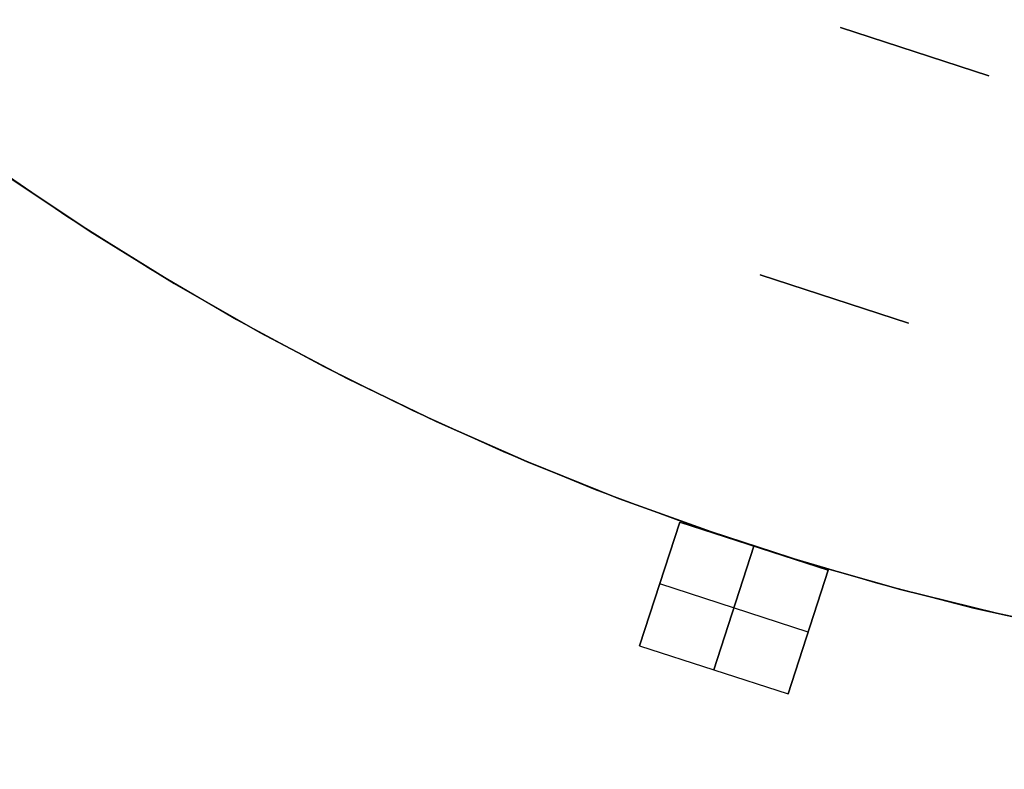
# Model space of a CAD drawing. Header units: millimetres. Extents: x 390 to 1070, y -130 to 550.
# Tile 10 of 57: x 606 to 681, y -16 to 41. Entities that reach past the tile are written whole.
import ezdxf

# ---------------------------------------------------------------- set-up
doc = ezdxf.new("R2010")
doc.units = ezdxf.units.MM

msp = doc.modelspace()

# ---------------------------------------------------------------- linework, layer by layer
at = {"extrusion": (2.27273e-05, -3.59965e-06, 1)}
for points in [[(520.774, 277.983), (518.55, 270.713), (516.578, 263.371), (514.862, 255.965), (513.402, 248.504), (512.201, 240.997), (511.26, 233.453), (510.58, 225.882), (510.162, 218.291), (510.007, 210.69), (510.115, 203.089), (510.485, 195.495), (511.117, 187.919), (512.01, 180.37), (513.164, 172.856), (514.577, 165.386), (516.247, 157.969), (518.172, 150.615), (520.351, 143.331), (522.779, 136.127), (525.455, 129.012), (528.376, 121.993), (531.537, 115.079), (534.935, 108.278), (538.566, 101.599), (542.425, 95.049), (546.509, 88.637), (550.812, 82.369), (555.328, 76.254), (560.053, 70.299), (564.982, 64.51), (570.107, 58.896), (575.423, 53.461), (580.924, 48.214), (586.603, 43.159), (592.453, 38.304), (598.467, 33.654), (604.638, 29.215), (610.959, 24.991), (617.423, 20.989), (624.02, 17.212), (630.744, 13.665), (637.587, 10.352), (644.54, 7.279), (651.595, 4.447), (658.744, 1.86), (665.978, -0.478), (673.288, -2.564), (680.667, -4.397), (688.103, -5.974), (695.591, -7.292), (703.119, -8.352), (710.679, -9.15), (718.262, -9.687), (725.859, -9.962), (733.462, -9.974), (741.06, -9.723), (748.645, -9.21), (756.207, -8.435), (763.739, -7.399), (771.23, -6.104), (778.672, -4.551), (786.056, -2.741), (793.373, -0.678), (800.614, 1.637), (807.771, 4.201), (814.835, 7.011), (821.797, 10.063), (828.65, 13.354), (835.386, 16.88), (841.995, 20.636), (848.471, 24.618), (854.805, 28.822), (860.991, 33.242), (867.019, 37.873), (872.885, 42.71), (878.579, 47.746), (884.097, 52.976), (889.43, 58.394), (894.573, 63.993), (899.519, 69.766), (904.263, 75.706), (908.799, 81.807), (913.121, 88.061), (917.225, 94.461), (921.105, 100.998), (924.757, 107.666), (928.176, 114.456), (931.359, 121.36), (934.301, 128.369), (937, 135.477), (939.451, 142.673), (941.652, 149.95), (943.601, 157.298), (945.294, 164.709), (946.73, 172.175), (947.908, 179.685), (948.825, 187.232), (949.481, 194.806), (949.875, 202.398), (950.006, 209.999)], [(520.766, 277.984), (518.542, 270.714), (516.57, 263.372), (514.854, 255.966), (513.394, 248.505), (512.193, 240.999), (511.252, 233.455), (510.572, 225.883), (510.154, 218.292), (509.999, 210.691), (510.107, 203.09), (510.477, 195.497), (511.109, 187.921), (512.003, 180.371), (513.156, 172.857), (514.569, 165.387), (516.239, 157.971), (518.164, 150.616), (520.343, 143.333), (522.771, 136.129), (525.447, 129.013), (528.368, 121.994), (531.529, 115.08), (534.927, 108.279), (538.558, 101.6), (542.417, 95.051), (546.501, 88.638), (550.804, 82.371), (555.32, 76.256), (560.046, 70.3), (564.974, 64.512), (570.099, 58.897), (575.415, 53.462), (580.916, 48.215), (586.595, 43.161), (592.445, 38.306), (598.459, 33.656), (604.63, 29.216), (610.952, 24.992), (617.415, 20.99), (624.012, 17.213), (630.737, 13.666), (637.579, 10.354), (644.532, 7.28), (651.588, 4.448), (658.736, 1.862), (665.97, -0.476), (673.281, -2.563), (680.659, -4.396), (688.096, -5.972), (695.583, -7.291), (703.111, -8.35), (710.671, -9.149), (718.254, -9.686), (725.852, -9.961), (733.454, -9.973), (741.052, -9.722), (748.637, -9.209), (756.2, -8.434), (763.731, -7.398), (771.222, -6.103), (778.664, -4.55), (786.048, -2.74), (793.365, -0.676), (800.606, 1.639), (807.763, 4.203), (814.827, 7.012), (821.789, 10.064), (828.642, 13.355), (835.378, 16.881), (841.987, 20.637), (848.463, 24.619), (854.797, 28.823), (860.983, 33.243), (867.011, 37.874), (872.877, 42.711), (878.571, 47.747), (884.089, 52.978), (889.422, 58.395), (894.565, 63.994), (899.511, 69.767), (904.255, 75.708), (908.791, 81.808), (913.113, 88.062), (917.217, 94.462), (921.097, 100.999), (924.749, 107.667), (928.168, 114.457), (931.351, 121.361), (934.294, 128.371), (936.992, 135.478), (939.443, 142.674), (941.644, 149.951), (943.593, 157.299), (945.286, 164.711), (946.722, 172.176), (947.9, 179.686), (948.817, 187.233), (949.473, 194.807), (949.867, 202.399), (949.998, 210)]]:
    msp.add_lwpolyline(points, dxfattribs=at)
at = {"extrusion": (-2.27273e-05, 3.59965e-06, 1)}
for points in [[(949.994, 210.001), (949.863, 202.4), (949.469, 194.808), (948.813, 187.234), (947.896, 179.687), (946.718, 172.177), (945.282, 164.711), (943.589, 157.3), (941.64, 149.951), (939.439, 142.675), (936.988, 135.479), (934.29, 128.371), (931.347, 121.362), (928.164, 114.458), (924.745, 107.668), (921.093, 101), (917.213, 94.463), (913.109, 88.063), (908.787, 81.809), (904.251, 75.708), (899.507, 69.768), (894.561, 63.995), (889.418, 58.396), (884.085, 52.978), (878.567, 47.748), (872.873, 42.712), (867.007, 37.875), (860.979, 33.244), (854.793, 28.824), (848.459, 24.62), (841.983, 20.638), (835.374, 16.881), (828.638, 13.356), (821.785, 10.065), (814.823, 7.013), (807.759, 4.203), (800.602, 1.639), (793.361, -0.676), (786.044, -2.739), (778.66, -4.549), (771.218, -6.102), (763.727, -7.398), (756.196, -8.433), (748.633, -9.208), (741.048, -9.721), (733.45, -9.972), (725.848, -9.96), (718.25, -9.685), (710.667, -9.148), (703.107, -8.35), (695.579, -7.291), (688.092, -5.972), (680.655, -4.395), (673.277, -2.562), (665.966, -0.476), (658.732, 1.862), (651.584, 4.449), (644.528, 7.28), (637.575, 10.354), (630.733, 13.667), (624.008, 17.213), (617.411, 20.99), (610.948, 24.993), (604.626, 29.217), (598.455, 33.656), (592.441, 38.306), (586.591, 43.161), (580.912, 48.216), (575.411, 53.463), (570.095, 58.897), (564.97, 64.512), (560.042, 70.301), (555.316, 76.256), (550.8, 82.371), (546.497, 88.639), (542.413, 95.051), (538.554, 101.601), (534.923, 108.28), (531.525, 115.081), (528.364, 121.995), (525.443, 129.014), (522.767, 136.129), (520.339, 143.333), (518.16, 150.617), (516.235, 157.971), (514.565, 165.388), (513.152, 172.858), (511.999, 180.372), (511.105, 187.921), (510.473, 195.497), (510.103, 203.091), (509.995, 210.692), (510.15, 218.293), (510.568, 225.884), (511.248, 233.455), (512.189, 240.999), (513.39, 248.506), (514.85, 255.967), (516.566, 263.373), (518.538, 270.715), (520.762, 277.985)], [(950.002, 210), (949.871, 202.399), (949.477, 194.806), (948.821, 187.233), (947.904, 179.686), (946.726, 172.175), (945.29, 164.71), (943.597, 157.299), (941.648, 149.95), (939.447, 142.674), (936.996, 135.477), (934.297, 128.37), (931.355, 121.36), (928.172, 114.456), (924.753, 107.666), (921.101, 100.999), (917.221, 94.461), (913.117, 88.062), (908.795, 81.808), (904.259, 75.707), (899.515, 69.766), (894.569, 63.993), (889.426, 58.395), (884.093, 52.977), (878.575, 47.747), (872.881, 42.71), (867.015, 37.874), (860.987, 33.243), (854.801, 28.822), (848.467, 24.619), (841.991, 20.636), (835.382, 16.88), (828.646, 13.355), (821.793, 10.064), (814.831, 7.012), (807.767, 4.202), (800.61, 1.638), (793.369, -0.677), (786.052, -2.741), (778.668, -4.55), (771.226, -6.104), (763.735, -7.399), (756.203, -8.435), (748.641, -9.209), (741.056, -9.722), (733.458, -9.973), (725.855, -9.961), (718.258, -9.687), (710.675, -9.15), (703.115, -8.351), (695.587, -7.292), (688.099, -5.973), (680.663, -4.396), (673.284, -2.564), (665.974, -0.477), (658.74, 1.861), (651.591, 4.447), (644.536, 7.279), (637.583, 10.353), (630.74, 13.665), (624.016, 17.212), (617.419, 20.989), (610.955, 24.992), (604.634, 29.215), (598.463, 33.655), (592.449, 38.305), (586.599, 43.16), (580.92, 48.214), (575.419, 53.462), (570.103, 58.896), (564.978, 64.511), (560.049, 70.3), (555.324, 76.255), (550.808, 82.37), (546.505, 88.638), (542.421, 95.05), (538.562, 101.6), (534.931, 108.279), (531.533, 115.079), (528.372, 121.993), (525.451, 129.012), (522.775, 136.128), (520.347, 143.332), (518.168, 150.615), (516.243, 157.97), (514.573, 165.386), (513.16, 172.856), (512.006, 180.371), (511.113, 187.92), (510.481, 195.496), (510.111, 203.089), (510.003, 210.691), (510.158, 218.292), (510.576, 225.882), (511.256, 233.454), (512.197, 240.998), (513.398, 248.505), (514.858, 255.966), (516.574, 263.371), (518.546, 270.714), (520.77, 277.983)]]:
    msp.add_lwpolyline(points, dxfattribs=at)
at = {"extrusion": (0.809017, -0.587785, 2.71523e-15)}
msp.add_lwpolyline([(398.977, -328.005), (397.611, -327.982), (396.247, -327.912), (394.886, -327.795), (393.53, -327.632), (392.18, -327.423), (390.839, -327.168), (389.506, -326.868), (388.185, -326.522), (386.876, -326.131), (385.582, -325.695), (384.303, -325.216), (383.041, -324.693), (381.797, -324.128), (380.574, -323.52), (379.372, -322.871), (378.193, -322.182), (377.039, -321.452), (375.91, -320.684), (374.807, -319.877), (373.733, -319.033), (372.689, -318.154), (371.675, -317.238), (370.693, -316.289), (369.743, -315.307), (368.828, -314.293), (367.948, -313.249), (367.105, -312.174), (366.298, -311.072), (365.53, -309.943), (364.8, -308.788), (364.11, -307.609), (363.461, -306.408), (362.854, -305.184), (362.288, -303.941), (361.766, -302.679), (361.286, -301.4), (360.851, -300.106), (360.46, -298.797), (360.114, -297.476), (359.813, -296.143), (359.558, -294.801), (359.349, -293.452), (359.187, -292.096), (359.07, -290.735), (359, -289.371), (358.977, -288.005)], dxfattribs=at)
at = {"extrusion": (0.809017, -0.587785, 5.99389e-15)}
msp.add_lwpolyline([(358.977, 111.995), (359, 113.361), (359.07, 114.725), (359.187, 116.086), (359.349, 117.442), (359.558, 118.791), (359.813, 120.133), (360.114, 121.466), (360.46, 122.787), (360.851, 124.096), (361.286, 125.39), (361.766, 126.669), (362.288, 127.931), (362.854, 129.174), (363.461, 130.398), (364.11, 131.599), (364.8, 132.778), (365.53, 133.933), (366.298, 135.062), (367.105, 136.164), (367.948, 137.239), (368.828, 138.283), (369.743, 139.297), (370.693, 140.279), (371.675, 141.228), (372.689, 142.144), (373.733, 143.023), (374.807, 143.867), (375.91, 144.674), (377.039, 145.442), (378.193, 146.172), (379.372, 146.861), (380.574, 147.51), (381.797, 148.118), (383.041, 148.683), (384.303, 149.206), (385.582, 149.685), (386.876, 150.121), (388.185, 150.512), (389.506, 150.858), (390.839, 151.158), (392.18, 151.413), (393.53, 151.622), (394.886, 151.785), (396.247, 151.902), (397.611, 151.972), (398.977, 151.995)], dxfattribs=at)
at = {"extrusion": (0.809017, -0.587785, 3.92059e-15)}
msp.add_lwpolyline([(398.977, 251.995), (398.965, 252.678), (398.93, 253.36), (398.872, 254.04), (398.791, 254.718), (398.686, 255.393), (398.558, 256.064), (398.408, 256.73), (398.235, 257.391), (398.04, 258.045), (397.822, 258.693), (397.582, 259.332), (397.321, 259.963), (397.038, 260.585), (396.735, 261.196), (396.41, 261.797), (396.065, 262.387), (395.7, 262.964), (395.316, 263.529), (394.913, 264.08), (394.491, 264.617), (394.051, 265.139), (393.594, 265.646), (393.119, 266.137), (392.628, 266.612), (392.121, 267.069), (391.599, 267.509), (391.062, 267.931), (390.51, 268.334), (389.946, 268.719), (389.368, 269.083), (388.779, 269.428), (388.178, 269.753), (387.566, 270.056), (386.945, 270.339), (386.314, 270.601), (385.674, 270.84), (385.027, 271.058), (384.373, 271.253), (383.712, 271.426), (383.046, 271.577), (382.375, 271.704), (381.7, 271.809), (381.022, 271.89), (380.342, 271.948), (379.66, 271.983), (378.977, 271.995)], dxfattribs=at)
at = {"extrusion": (0.809017, -0.587785, -4.39372e-15)}
msp.add_lwpolyline([(378.977, -448.005), (379.66, -447.993), (380.342, -447.958), (381.022, -447.9), (381.7, -447.819), (382.375, -447.714), (383.046, -447.587), (383.712, -447.436), (384.373, -447.263), (385.027, -447.068), (385.674, -446.85), (386.314, -446.611), (386.945, -446.349), (387.566, -446.066), (388.178, -445.763), (388.779, -445.438), (389.368, -445.093), (389.946, -444.729), (390.51, -444.344), (391.062, -443.941), (391.599, -443.519), (392.121, -443.079), (392.628, -442.622), (393.119, -442.147), (393.594, -441.656), (394.051, -441.149), (394.491, -440.627), (394.913, -440.09), (395.316, -439.539), (395.7, -438.974), (396.065, -438.397), (396.41, -437.807), (396.735, -437.206), (397.038, -436.595), (397.321, -435.973), (397.582, -435.342), (397.822, -434.703), (398.04, -434.055), (398.235, -433.401), (398.408, -432.74), (398.558, -432.074), (398.686, -431.403), (398.791, -430.728), (398.872, -430.05), (398.93, -429.37), (398.965, -428.688), (398.977, -428.005)], dxfattribs=at)
at = {"extrusion": (0.809017, -0.587785, -3.33769e-15)}
msp.add_lwpolyline([(398.977, -328.005), (397.611, -327.982), (396.247, -327.912), (394.886, -327.795), (393.53, -327.632), (392.18, -327.423), (390.839, -327.168), (389.506, -326.868), (388.185, -326.522), (386.876, -326.131), (385.582, -325.695), (384.303, -325.216), (383.041, -324.693), (381.797, -324.128), (380.574, -323.52), (379.372, -322.871), (378.193, -322.182), (377.039, -321.452), (375.91, -320.684), (374.807, -319.877), (373.733, -319.033), (372.689, -318.154), (371.675, -317.238), (370.693, -316.289), (369.743, -315.307), (368.828, -314.293), (367.948, -313.249), (367.105, -312.174), (366.298, -311.072), (365.53, -309.943), (364.8, -308.788), (364.11, -307.609), (363.461, -306.408), (362.854, -305.184), (362.288, -303.941), (361.766, -302.679), (361.286, -301.4), (360.851, -300.106), (360.46, -298.797), (360.114, -297.476), (359.813, -296.143), (359.558, -294.801), (359.349, -293.452), (359.187, -292.096), (359.07, -290.735), (359, -289.371), (358.977, -288.005)], dxfattribs=at)
at = {"extrusion": (0.809017, -0.587785, 1.56205e-15)}
msp.add_lwpolyline([(358.977, 111.995), (359, 113.361), (359.07, 114.725), (359.187, 116.086), (359.349, 117.442), (359.558, 118.791), (359.813, 120.133), (360.114, 121.466), (360.46, 122.787), (360.851, 124.096), (361.286, 125.39), (361.766, 126.669), (362.288, 127.931), (362.854, 129.174), (363.461, 130.398), (364.11, 131.599), (364.8, 132.778), (365.53, 133.933), (366.298, 135.062), (367.105, 136.164), (367.948, 137.239), (368.828, 138.283), (369.743, 139.297), (370.693, 140.279), (371.675, 141.228), (372.689, 142.144), (373.733, 143.023), (374.807, 143.867), (375.91, 144.674), (377.039, 145.442), (378.193, 146.172), (379.372, 146.861), (380.574, 147.51), (381.797, 148.118), (383.041, 148.683), (384.303, 149.206), (385.582, 149.685), (386.876, 150.121), (388.185, 150.512), (389.506, 150.858), (390.839, 151.158), (392.18, 151.413), (393.53, 151.622), (394.886, 151.785), (396.247, 151.902), (397.611, 151.972), (398.977, 151.995)], dxfattribs=at)
at = {"extrusion": (0.809017, -0.587785, 2.21676e-15)}
msp.add_lwpolyline([(378.977, 271.995), (379.66, 271.983), (380.342, 271.948), (381.022, 271.89), (381.7, 271.809), (382.375, 271.704), (383.046, 271.577), (383.712, 271.426), (384.373, 271.253), (385.027, 271.058), (385.674, 270.84), (386.314, 270.601), (386.945, 270.339), (387.566, 270.056), (388.178, 269.753), (388.779, 269.428), (389.368, 269.083), (389.946, 268.719), (390.51, 268.334), (391.062, 267.931), (391.599, 267.509), (392.121, 267.069), (392.628, 266.612), (393.119, 266.137), (393.594, 265.646), (394.051, 265.139), (394.491, 264.617), (394.913, 264.08), (395.316, 263.529), (395.7, 262.964), (396.065, 262.387), (396.41, 261.797), (396.735, 261.196), (397.038, 260.585), (397.321, 259.963), (397.582, 259.332), (397.822, 258.693), (398.04, 258.045), (398.235, 257.391), (398.408, 256.73), (398.558, 256.064), (398.686, 255.393), (398.791, 254.718), (398.872, 254.04), (398.93, 253.36), (398.965, 252.678), (398.977, 251.995)], dxfattribs=at)
at = {"extrusion": (0.809017, -0.587785, 9.86039e-16)}
msp.add_lwpolyline([(398.977, -428.005), (398.965, -428.688), (398.93, -429.37), (398.872, -430.05), (398.791, -430.728), (398.686, -431.403), (398.558, -432.074), (398.408, -432.74), (398.235, -433.401), (398.04, -434.055), (397.822, -434.703), (397.582, -435.342), (397.321, -435.973), (397.038, -436.595), (396.735, -437.206), (396.41, -437.807), (396.065, -438.397), (395.7, -438.974), (395.316, -439.539), (394.913, -440.09), (394.491, -440.627), (394.051, -441.149), (393.594, -441.656), (393.119, -442.147), (392.628, -442.622), (392.121, -443.079), (391.599, -443.519), (391.062, -443.941), (390.51, -444.344), (389.946, -444.729), (389.368, -445.093), (388.779, -445.438), (388.178, -445.763), (387.566, -446.066), (386.945, -446.349), (386.314, -446.611), (385.674, -446.85), (385.027, -447.068), (384.373, -447.263), (383.712, -447.436), (383.046, -447.587), (382.375, -447.714), (381.7, -447.819), (381.022, -447.9), (380.342, -447.958), (379.66, -447.993), (378.977, -448.005)], dxfattribs=at)
at = {"extrusion": (0.809017, -0.587785, -2.55054e-16)}
msp.add_lwpolyline([(358.977, -288.005), (359, -289.371), (359.07, -290.735), (359.187, -292.096), (359.349, -293.452), (359.558, -294.801), (359.813, -296.143), (360.114, -297.476), (360.46, -298.797), (360.851, -300.106), (361.286, -301.4), (361.766, -302.679), (362.288, -303.941), (362.854, -305.184), (363.461, -306.408), (364.11, -307.609), (364.8, -308.788), (365.53, -309.943), (366.298, -311.072), (367.105, -312.174), (367.948, -313.249), (368.828, -314.293), (369.743, -315.307), (370.693, -316.289), (371.675, -317.238), (372.689, -318.154), (373.733, -319.033), (374.807, -319.877), (375.91, -320.684), (377.039, -321.452), (378.193, -322.182), (379.372, -322.871), (380.574, -323.52), (381.797, -324.128), (383.041, -324.693), (384.303, -325.216), (385.582, -325.695), (386.876, -326.131), (388.185, -326.522), (389.506, -326.868), (390.839, -327.168), (392.18, -327.423), (393.53, -327.632), (394.886, -327.795), (396.247, -327.912), (397.611, -327.982), (398.977, -328.005)], dxfattribs=at)
at = {"extrusion": (0.809017, -0.587785, 3.41372e-15)}
msp.add_lwpolyline([(398.977, 151.995), (397.611, 151.972), (396.247, 151.902), (394.886, 151.785), (393.53, 151.622), (392.18, 151.413), (390.839, 151.158), (389.506, 150.858), (388.185, 150.512), (386.876, 150.121), (385.582, 149.685), (384.303, 149.206), (383.041, 148.683), (381.797, 148.118), (380.574, 147.51), (379.372, 146.861), (378.193, 146.172), (377.039, 145.442), (375.91, 144.674), (374.807, 143.867), (373.733, 143.023), (372.689, 142.144), (371.675, 141.228), (370.693, 140.279), (369.743, 139.297), (368.828, 138.283), (367.948, 137.239), (367.105, 136.164), (366.298, 135.062), (365.53, 133.933), (364.8, 132.778), (364.11, 131.599), (363.461, 130.398), (362.854, 129.174), (362.288, 127.931), (361.766, 126.669), (361.286, 125.39), (360.851, 124.096), (360.46, 122.787), (360.114, 121.466), (359.813, 120.133), (359.558, 118.791), (359.349, 117.442), (359.187, 116.086), (359.07, 114.725), (359, 113.361), (358.977, 111.995)], dxfattribs=at)
at = {"extrusion": (0.809017, -0.587785, 7.49225e-15)}
msp.add_lwpolyline([(378.977, 271.995), (379.66, 271.983), (380.342, 271.948), (381.022, 271.89), (381.7, 271.809), (382.375, 271.704), (383.046, 271.577), (383.712, 271.426), (384.373, 271.253), (385.027, 271.058), (385.674, 270.84), (386.314, 270.601), (386.945, 270.339), (387.566, 270.056), (388.178, 269.753), (388.779, 269.428), (389.368, 269.083), (389.946, 268.719), (390.51, 268.334), (391.062, 267.931), (391.599, 267.509), (392.121, 267.069), (392.628, 266.612), (393.119, 266.137), (393.594, 265.646), (394.051, 265.139), (394.491, 264.617), (394.913, 264.08), (395.316, 263.529), (395.7, 262.964), (396.065, 262.387), (396.41, 261.797), (396.735, 261.196), (397.038, 260.585), (397.321, 259.963), (397.582, 259.332), (397.822, 258.693), (398.04, 258.045), (398.235, 257.391), (398.408, 256.73), (398.558, 256.064), (398.686, 255.393), (398.791, 254.718), (398.872, 254.04), (398.93, 253.36), (398.965, 252.678), (398.977, 251.995)], dxfattribs=at)
at = {"extrusion": (0.809017, -0.587785, -2.53934e-14)}
msp.add_lwpolyline([(398.977, -428.005), (398.965, -428.688), (398.93, -429.37), (398.872, -430.05), (398.791, -430.728), (398.686, -431.403), (398.558, -432.074), (398.408, -432.74), (398.235, -433.401), (398.04, -434.055), (397.822, -434.703), (397.582, -435.342), (397.321, -435.973), (397.038, -436.595), (396.735, -437.206), (396.41, -437.807), (396.065, -438.397), (395.7, -438.974), (395.316, -439.539), (394.913, -440.09), (394.491, -440.627), (394.051, -441.149), (393.594, -441.656), (393.119, -442.147), (392.628, -442.622), (392.121, -443.079), (391.599, -443.519), (391.062, -443.941), (390.51, -444.344), (389.946, -444.729), (389.368, -445.093), (388.779, -445.438), (388.178, -445.763), (387.566, -446.066), (386.945, -446.349), (386.314, -446.611), (385.674, -446.85), (385.027, -447.068), (384.373, -447.263), (383.712, -447.436), (383.046, -447.587), (382.375, -447.714), (381.7, -447.819), (381.022, -447.9), (380.342, -447.958), (379.66, -447.993), (378.977, -448.005)], dxfattribs=at)
at = {"extrusion": (0.951057, -0.309017, 3.20787e-16)}
msp.add_lwpolyline([(245.304, -348.005), (245.293, -347.322), (245.258, -346.64), (245.199, -345.96), (245.118, -345.282), (245.013, -344.607), (244.886, -343.936), (244.736, -343.27), (244.563, -342.609), (244.367, -341.955), (244.149, -341.307), (243.91, -340.668), (243.649, -340.037), (243.366, -339.415), (243.062, -338.804), (242.737, -338.203), (242.393, -337.613), (242.028, -337.036), (241.644, -336.471), (241.24, -335.92), (240.819, -335.383), (240.379, -334.861), (239.921, -334.354), (239.446, -333.863), (238.955, -333.388), (238.448, -332.931), (237.926, -332.491), (237.389, -332.069), (236.838, -331.666), (236.273, -331.281), (235.696, -330.917), (235.106, -330.572), (234.506, -330.247), (233.894, -329.944), (233.272, -329.661), (232.641, -329.399), (232.002, -329.16), (231.355, -328.942), (230.7, -328.747), (230.04, -328.574), (229.373, -328.423), (228.702, -328.296), (228.028, -328.191), (227.35, -328.11), (226.669, -328.052), (225.987, -328.017), (225.304, -328.005)], dxfattribs=at)
at = {"extrusion": (0.951057, -0.309017, -1.29014e-14)}
msp.add_lwpolyline([(225.304, 151.995), (225.987, 152.007), (226.669, 152.042), (227.35, 152.1), (228.028, 152.181), (228.702, 152.286), (229.373, 152.413), (230.04, 152.564), (230.7, 152.737), (231.355, 152.932), (232.002, 153.15), (232.641, 153.389), (233.272, 153.651), (233.894, 153.934), (234.506, 154.237), (235.106, 154.562), (235.696, 154.907), (236.273, 155.271), (236.838, 155.656), (237.389, 156.059), (237.926, 156.481), (238.448, 156.921), (238.955, 157.378), (239.446, 157.853), (239.921, 158.344), (240.379, 158.851), (240.819, 159.373), (241.24, 159.91), (241.644, 160.461), (242.028, 161.026), (242.393, 161.603), (242.737, 162.193), (243.062, 162.794), (243.366, 163.405), (243.649, 164.027), (243.91, 164.658), (244.149, 165.297), (244.367, 165.945), (244.563, 166.599), (244.736, 167.26), (244.886, 167.926), (245.013, 168.597), (245.118, 169.272), (245.199, 169.95), (245.258, 170.63), (245.293, 171.312), (245.304, 171.995)], dxfattribs=at)
at = {"extrusion": (0.951057, -0.309017, 2.26709e-14)}
msp.add_lwpolyline([(245.304, 221.995), (245.293, 222.678), (245.258, 223.36), (245.199, 224.04), (245.118, 224.718), (245.013, 225.393), (244.886, 226.064), (244.736, 226.73), (244.563, 227.391), (244.367, 228.045), (244.149, 228.693), (243.91, 229.332), (243.649, 229.963), (243.366, 230.585), (243.062, 231.196), (242.737, 231.797), (242.393, 232.387), (242.028, 232.964), (241.644, 233.529), (241.24, 234.08), (240.819, 234.617), (240.379, 235.139), (239.921, 235.646), (239.446, 236.137), (238.955, 236.612), (238.448, 237.069), (237.926, 237.509), (237.389, 237.931), (236.838, 238.334), (236.273, 238.719), (235.696, 239.083), (235.106, 239.428), (234.506, 239.753), (233.894, 240.056), (233.272, 240.339), (232.641, 240.601), (232.002, 240.84), (231.355, 241.058), (230.7, 241.253), (230.04, 241.426), (229.373, 241.577), (228.702, 241.704), (228.028, 241.809), (227.35, 241.89), (226.669, 241.948), (225.987, 241.983), (225.304, 241.995)], dxfattribs=at)
at = {"extrusion": (0.951057, -0.309017, 3.41092e-15)}
msp.add_lwpolyline([(225.304, -418.005), (225.987, -417.993), (226.669, -417.958), (227.35, -417.9), (228.028, -417.819), (228.702, -417.714), (229.373, -417.587), (230.04, -417.436), (230.7, -417.263), (231.355, -417.068), (232.002, -416.85), (232.641, -416.611), (233.272, -416.349), (233.894, -416.066), (234.506, -415.763), (235.106, -415.438), (235.696, -415.093), (236.273, -414.729), (236.838, -414.344), (237.389, -413.941), (237.926, -413.519), (238.448, -413.079), (238.955, -412.622), (239.446, -412.147), (239.921, -411.656), (240.379, -411.149), (240.819, -410.627), (241.24, -410.09), (241.644, -409.539), (242.028, -408.974), (242.393, -408.397), (242.737, -407.807), (243.062, -407.206), (243.366, -406.595), (243.649, -405.973), (243.91, -405.342), (244.149, -404.703), (244.367, -404.055), (244.563, -403.401), (244.736, -402.74), (244.886, -402.074), (245.013, -401.403), (245.118, -400.728), (245.199, -400.05), (245.258, -399.37), (245.293, -398.688), (245.304, -398.005)], dxfattribs=at)
for points in [[(680.083, 36.956), (668.671, 40.664)], [(668.671, 40.664), (680.083, 36.956)], [(668.671, 40.664), (680.083, 36.956)], [(668.671, 40.664), (680.083, 36.956)], [(672.95, 39.273), (668.671, 40.664)], [(680.083, 36.956), (668.671, 40.664)], [(680.083, 36.956), (668.671, 40.664)], [(602.859, 30.458), (609.167, 26.154), (615.621, 22.071), (622.212, 18.214), (628.933, 14.589), (635.776, 11.199), (642.733, 8.049), (649.794, 5.141), (656.953, 2.481), (664.199, 0.071), (671.524, -2.086), (678.921, -3.988), (686.378, -5.632), (693.888, -7.016), (701.442, -8.139), (709.03, -8.998), (716.643, -9.594), (724.273, -9.925)], [(602.859, 30.458), (609.167, 26.154), (615.621, 22.071), (622.212, 18.214), (628.933, 14.589), (635.776, 11.199), (642.733, 8.049), (649.794, 5.141), (656.953, 2.481), (664.199, 0.071), (671.524, -2.086), (678.921, -3.988), (686.378, -5.632), (693.888, -7.016), (701.442, -8.139), (709.03, -8.998), (716.643, -9.594), (724.273, -9.925)], [(662.49, 21.643), (673.903, 17.935)], [(662.49, 21.643), (673.903, 17.935)], [(662.49, 21.643), (673.903, 17.935)], [(662.49, 21.643), (673.903, 17.935)], [(662.49, 21.643), (673.903, 17.935)], [(662.49, 21.643), (673.903, 17.935)], [(673.903, 17.935), (662.49, 21.643)], [(673.903, 17.935), (662.49, 21.643)], [(673.903, 17.935), (662.49, 21.643)], [(656.31, 2.622), (653.22, -6.889)], [(653.22, -6.889), (656.31, 2.622)], [(656.31, 2.622), (667.723, -1.087)], [(656.31, 2.622), (667.723, -1.087)], [(658.926, -8.743), (662.016, 0.768)], [(662.016, 0.768), (658.926, -8.743)], [(664.632, -10.597), (667.723, -1.087)], [(667.723, -1.087), (664.632, -10.597)], [(666.178, -5.842), (654.765, -2.134)], [(666.178, -5.842), (654.765, -2.134)], [(653.22, -6.889), (664.632, -10.597)], [(653.22, -6.889), (664.632, -10.597)]]:
    msp.add_lwpolyline(points)
at = {"extrusion": (1, 0, 0)}
for points in [[(40.664, 171.995), (40.664, 221.995)], [(40.664, -398.005), (40.664, -348.005)], [(38.81, 221.995), (38.81, 171.995)], [(38.81, -348.005), (38.81, -398.005)], [(36.956, -348.005), (36.956, -398.005)], [(36.956, 221.995), (36.956, 171.995)], [(21.643, 241.995), (21.643, 251.995)], [(21.643, -428.005), (21.643, -418.005)], [(19.789, 251.995), (19.789, 241.995)], [(19.789, -418.005), (19.789, -428.005)], [(17.935, 251.995), (17.935, 241.995)], [(17.935, -418.005), (17.935, -428.005)]]:
    msp.add_lwpolyline(points, dxfattribs=at)
at = {"extrusion": (0.951057, -0.309017, -2.20633e-15)}
msp.add_lwpolyline([(225.304, -328.005), (225.987, -328.017), (226.669, -328.052), (227.35, -328.11), (228.028, -328.191), (228.702, -328.296), (229.373, -328.423), (230.04, -328.574), (230.7, -328.747), (231.355, -328.942), (232.002, -329.16), (232.641, -329.399), (233.272, -329.661), (233.894, -329.944), (234.506, -330.247), (235.106, -330.572), (235.696, -330.917), (236.273, -331.281), (236.838, -331.666), (237.389, -332.069), (237.926, -332.491), (238.448, -332.931), (238.955, -333.388), (239.446, -333.863), (239.921, -334.354), (240.379, -334.861), (240.819, -335.383), (241.24, -335.92), (241.644, -336.471), (242.028, -337.036), (242.393, -337.613), (242.737, -338.203), (243.062, -338.804), (243.366, -339.415), (243.649, -340.037), (243.91, -340.668), (244.149, -341.307), (244.367, -341.955), (244.563, -342.609), (244.736, -343.27), (244.886, -343.936), (245.013, -344.607), (245.118, -345.282), (245.199, -345.96), (245.258, -346.64), (245.293, -347.322), (245.304, -348.005)], dxfattribs=at)
at = {"extrusion": (0.951057, -0.309017, 9.11403e-16)}
msp.add_lwpolyline([(245.304, 171.995), (245.293, 171.312), (245.258, 170.63), (245.199, 169.95), (245.118, 169.272), (245.013, 168.597), (244.886, 167.926), (244.736, 167.26), (244.563, 166.599), (244.367, 165.945), (244.149, 165.297), (243.91, 164.658), (243.649, 164.027), (243.366, 163.405), (243.062, 162.794), (242.737, 162.193), (242.393, 161.603), (242.028, 161.026), (241.644, 160.461), (241.24, 159.91), (240.819, 159.373), (240.379, 158.851), (239.921, 158.344), (239.446, 157.853), (238.955, 157.378), (238.448, 156.921), (237.926, 156.481), (237.389, 156.059), (236.838, 155.656), (236.273, 155.271), (235.696, 154.907), (235.106, 154.562), (234.506, 154.237), (233.894, 153.934), (233.272, 153.651), (232.641, 153.389), (232.002, 153.15), (231.355, 152.932), (230.7, 152.737), (230.04, 152.564), (229.373, 152.413), (228.702, 152.286), (228.028, 152.181), (227.35, 152.1), (226.669, 152.042), (225.987, 152.007), (225.304, 151.995)], dxfattribs=at)
at = {"extrusion": (0.951057, -0.309017, 4.18549e-16)}
msp.add_lwpolyline([(225.304, 241.995), (225.987, 241.983), (226.669, 241.948), (227.35, 241.89), (228.028, 241.809), (228.702, 241.704), (229.373, 241.577), (230.04, 241.426), (230.7, 241.253), (231.355, 241.058), (232.002, 240.84), (232.641, 240.601), (233.272, 240.339), (233.894, 240.056), (234.506, 239.753), (235.106, 239.428), (235.696, 239.083), (236.273, 238.719), (236.838, 238.334), (237.389, 237.931), (237.926, 237.509), (238.448, 237.069), (238.955, 236.612), (239.446, 236.137), (239.921, 235.646), (240.379, 235.139), (240.819, 234.617), (241.24, 234.08), (241.644, 233.529), (242.028, 232.964), (242.393, 232.387), (242.737, 231.797), (243.062, 231.196), (243.366, 230.585), (243.649, 229.963), (243.91, 229.332), (244.149, 228.693), (244.367, 228.045), (244.563, 227.391), (244.736, 226.73), (244.886, 226.064), (245.013, 225.393), (245.118, 224.718), (245.199, 224.04), (245.258, 223.36), (245.293, 222.678), (245.304, 221.995)], dxfattribs=at)
at = {"extrusion": (0.951057, -0.309017, -1.27537e-15)}
msp.add_lwpolyline([(245.304, -398.005), (245.293, -398.688), (245.258, -399.37), (245.199, -400.05), (245.118, -400.728), (245.013, -401.403), (244.886, -402.074), (244.736, -402.74), (244.563, -403.401), (244.367, -404.055), (244.149, -404.703), (243.91, -405.342), (243.649, -405.973), (243.366, -406.595), (243.062, -407.206), (242.737, -407.807), (242.393, -408.397), (242.028, -408.974), (241.644, -409.539), (241.24, -410.09), (240.819, -410.627), (240.379, -411.149), (239.921, -411.656), (239.446, -412.147), (238.955, -412.622), (238.448, -413.079), (237.926, -413.519), (237.389, -413.941), (236.838, -414.344), (236.273, -414.729), (235.696, -415.093), (235.106, -415.438), (234.506, -415.763), (233.894, -416.066), (233.272, -416.349), (232.641, -416.611), (232.002, -416.85), (231.355, -417.068), (230.7, -417.263), (230.04, -417.436), (229.373, -417.587), (228.702, -417.714), (228.028, -417.819), (227.35, -417.9), (226.669, -417.958), (225.987, -417.993), (225.304, -418.005)], dxfattribs=at)
at = {"extrusion": (0.951057, -0.309017, 1.93692e-15)}
msp.add_lwpolyline([(225.304, -328.005), (225.987, -328.017), (226.669, -328.052), (227.35, -328.11), (228.028, -328.191), (228.702, -328.296), (229.373, -328.423), (230.04, -328.574), (230.7, -328.747), (231.355, -328.942), (232.002, -329.16), (232.641, -329.399), (233.272, -329.661), (233.894, -329.944), (234.506, -330.247), (235.106, -330.572), (235.696, -330.917), (236.273, -331.281), (236.838, -331.666), (237.389, -332.069), (237.926, -332.491), (238.448, -332.931), (238.955, -333.388), (239.446, -333.863), (239.921, -334.354), (240.379, -334.861), (240.819, -335.383), (241.24, -335.92), (241.644, -336.471), (242.028, -337.036), (242.393, -337.613), (242.737, -338.203), (243.062, -338.804), (243.366, -339.415), (243.649, -340.037), (243.91, -340.668), (244.149, -341.307), (244.367, -341.955), (244.563, -342.609), (244.736, -343.27), (244.886, -343.936), (245.013, -344.607), (245.118, -345.282), (245.199, -345.96), (245.258, -346.64), (245.293, -347.322), (245.304, -348.005)], dxfattribs=at)
at = {"extrusion": (0.951057, -0.309017, -6.66931e-15)}
msp.add_lwpolyline([(245.304, 171.995), (245.293, 171.312), (245.258, 170.63), (245.199, 169.95), (245.118, 169.272), (245.013, 168.597), (244.886, 167.926), (244.736, 167.26), (244.563, 166.599), (244.367, 165.945), (244.149, 165.297), (243.91, 164.658), (243.649, 164.027), (243.366, 163.405), (243.062, 162.794), (242.737, 162.193), (242.393, 161.603), (242.028, 161.026), (241.644, 160.461), (241.24, 159.91), (240.819, 159.373), (240.379, 158.851), (239.921, 158.344), (239.446, 157.853), (238.955, 157.378), (238.448, 156.921), (237.926, 156.481), (237.389, 156.059), (236.838, 155.656), (236.273, 155.271), (235.696, 154.907), (235.106, 154.562), (234.506, 154.237), (233.894, 153.934), (233.272, 153.651), (232.641, 153.389), (232.002, 153.15), (231.355, 152.932), (230.7, 152.737), (230.04, 152.564), (229.373, 152.413), (228.702, 152.286), (228.028, 152.181), (227.35, 152.1), (226.669, 152.042), (225.987, 152.007), (225.304, 151.995)], dxfattribs=at)
at = {"extrusion": (0.951057, -0.309017, 6.38282e-15)}
msp.add_lwpolyline([(225.304, 241.995), (225.987, 241.983), (226.669, 241.948), (227.35, 241.89), (228.028, 241.809), (228.702, 241.704), (229.373, 241.577), (230.04, 241.426), (230.7, 241.253), (231.355, 241.058), (232.002, 240.84), (232.641, 240.601), (233.272, 240.339), (233.894, 240.056), (234.506, 239.753), (235.106, 239.428), (235.696, 239.083), (236.273, 238.719), (236.838, 238.334), (237.389, 237.931), (237.926, 237.509), (238.448, 237.069), (238.955, 236.612), (239.446, 236.137), (239.921, 235.646), (240.379, 235.139), (240.819, 234.617), (241.24, 234.08), (241.644, 233.529), (242.028, 232.964), (242.393, 232.387), (242.737, 231.797), (243.062, 231.196), (243.366, 230.585), (243.649, 229.963), (243.91, 229.332), (244.149, 228.693), (244.367, 228.045), (244.563, 227.391), (244.736, 226.73), (244.886, 226.064), (245.013, 225.393), (245.118, 224.718), (245.199, 224.04), (245.258, 223.36), (245.293, 222.678), (245.304, 221.995)], dxfattribs=at)
at = {"extrusion": (0.951057, -0.309017, -2.21013e-14)}
msp.add_lwpolyline([(245.304, -398.005), (245.293, -398.688), (245.258, -399.37), (245.199, -400.05), (245.118, -400.728), (245.013, -401.403), (244.886, -402.074), (244.736, -402.74), (244.563, -403.401), (244.367, -404.055), (244.149, -404.703), (243.91, -405.342), (243.649, -405.973), (243.366, -406.595), (243.062, -407.206), (242.737, -407.807), (242.393, -408.397), (242.028, -408.974), (241.644, -409.539), (241.24, -410.09), (240.819, -410.627), (240.379, -411.149), (239.921, -411.656), (239.446, -412.147), (238.955, -412.622), (238.448, -413.079), (237.926, -413.519), (237.389, -413.941), (236.838, -414.344), (236.273, -414.729), (235.696, -415.093), (235.106, -415.438), (234.506, -415.763), (233.894, -416.066), (233.272, -416.349), (232.641, -416.611), (232.002, -416.85), (231.355, -417.068), (230.7, -417.263), (230.04, -417.436), (229.373, -417.587), (228.702, -417.714), (228.028, -417.819), (227.35, -417.9), (226.669, -417.958), (225.987, -417.993), (225.304, -418.005)], dxfattribs=at)
at = {"extrusion": (0.951057, -0.309017, -1.76712e-15)}
msp.add_lwpolyline([(225.304, -328.005), (223.939, -327.982), (222.575, -327.912), (221.214, -327.795), (219.858, -327.632), (218.508, -327.423), (217.166, -327.168), (215.834, -326.868), (214.512, -326.522), (213.204, -326.131), (211.909, -325.695), (210.63, -325.216), (209.368, -324.693), (208.125, -324.128), (206.902, -323.52), (205.7, -322.871), (204.521, -322.182), (203.366, -321.452), (202.237, -320.684), (201.135, -319.877), (200.061, -319.033), (199.016, -318.154), (198.002, -317.238), (197.02, -316.289), (196.071, -315.307), (195.156, -314.293), (194.276, -313.249), (193.432, -312.174), (192.625, -311.072), (191.857, -309.943), (191.127, -308.788), (190.438, -307.609), (189.789, -306.408), (189.181, -305.184), (188.616, -303.941), (188.093, -302.679), (187.614, -301.4), (187.178, -300.106), (186.788, -298.797), (186.442, -297.476), (186.141, -296.143), (185.886, -294.801), (185.677, -293.452), (185.514, -292.096), (185.398, -290.735), (185.328, -289.371), (185.304, -288.005)], dxfattribs=at)
at = {"extrusion": (0.951057, -0.309017, 8.03008e-15)}
msp.add_lwpolyline([(185.304, 111.995), (185.328, 113.361), (185.398, 114.725), (185.514, 116.086), (185.677, 117.442), (185.886, 118.791), (186.141, 120.133), (186.442, 121.466), (186.788, 122.787), (187.178, 124.096), (187.614, 125.39), (188.093, 126.669), (188.616, 127.931), (189.181, 129.174), (189.789, 130.398), (190.438, 131.599), (191.127, 132.778), (191.857, 133.933), (192.625, 135.062), (193.432, 136.164), (194.276, 137.239), (195.156, 138.283), (196.071, 139.297), (197.02, 140.279), (198.002, 141.228), (199.016, 142.144), (200.061, 143.023), (201.135, 143.867), (202.237, 144.674), (203.366, 145.442), (204.521, 146.172), (205.7, 146.861), (206.902, 147.51), (208.125, 148.118), (209.368, 148.683), (210.63, 149.206), (211.909, 149.685), (213.204, 150.121), (214.512, 150.512), (215.834, 150.858), (217.166, 151.158), (218.508, 151.413), (219.858, 151.622), (221.214, 151.785), (222.575, 151.902), (223.939, 151.972), (225.304, 151.995)], dxfattribs=at)
at = {"extrusion": (0.951057, -0.309017, 4.39136e-15)}
msp.add_lwpolyline([(225.304, 251.995), (225.293, 252.678), (225.258, 253.36), (225.199, 254.04), (225.118, 254.718), (225.013, 255.393), (224.886, 256.064), (224.736, 256.73), (224.563, 257.391), (224.367, 258.045), (224.149, 258.693), (223.91, 259.332), (223.649, 259.963), (223.366, 260.585), (223.062, 261.196), (222.737, 261.797), (222.393, 262.387), (222.028, 262.964), (221.644, 263.529), (221.24, 264.08), (220.819, 264.617), (220.379, 265.139), (219.921, 265.646), (219.446, 266.137), (218.955, 266.612), (218.448, 267.069), (217.926, 267.509), (217.389, 267.931), (216.838, 268.334), (216.273, 268.719), (215.696, 269.083), (215.106, 269.428), (214.506, 269.753), (213.894, 270.056), (213.272, 270.339), (212.641, 270.601), (212.002, 270.84), (211.355, 271.058), (210.7, 271.253), (210.04, 271.426), (209.373, 271.577), (208.702, 271.704), (208.028, 271.809), (207.35, 271.89), (206.669, 271.948), (205.987, 271.983), (205.304, 271.995)], dxfattribs=at)
at = {"extrusion": (0.951057, -0.309017, 8.41028e-15)}
msp.add_lwpolyline([(205.304, -448.005), (205.987, -447.993), (206.669, -447.958), (207.35, -447.9), (208.028, -447.819), (208.702, -447.714), (209.373, -447.587), (210.04, -447.436), (210.7, -447.263), (211.355, -447.068), (212.002, -446.85), (212.641, -446.611), (213.272, -446.349), (213.894, -446.066), (214.506, -445.763), (215.106, -445.438), (215.696, -445.093), (216.273, -444.729), (216.838, -444.344), (217.389, -443.941), (217.926, -443.519), (218.448, -443.079), (218.955, -442.622), (219.446, -442.147), (219.921, -441.656), (220.379, -441.149), (220.819, -440.627), (221.24, -440.09), (221.644, -439.539), (222.028, -438.974), (222.393, -438.397), (222.737, -437.807), (223.062, -437.206), (223.366, -436.595), (223.649, -435.973), (223.91, -435.342), (224.149, -434.703), (224.367, -434.055), (224.563, -433.401), (224.736, -432.74), (224.886, -432.074), (225.013, -431.403), (225.118, -430.728), (225.199, -430.05), (225.258, -429.37), (225.293, -428.688), (225.304, -428.005)], dxfattribs=at)
at = {"extrusion": (0.951057, -0.309017, -6.35039e-16)}
msp.add_lwpolyline([(225.304, -328.005), (223.939, -327.982), (222.575, -327.912), (221.214, -327.795), (219.858, -327.632), (218.508, -327.423), (217.166, -327.168), (215.834, -326.868), (214.512, -326.522), (213.204, -326.131), (211.909, -325.695), (210.63, -325.216), (209.368, -324.693), (208.125, -324.128), (206.902, -323.52), (205.7, -322.871), (204.521, -322.182), (203.366, -321.452), (202.237, -320.684), (201.135, -319.877), (200.061, -319.033), (199.016, -318.154), (198.002, -317.238), (197.02, -316.289), (196.071, -315.307), (195.156, -314.293), (194.276, -313.249), (193.432, -312.174), (192.625, -311.072), (191.857, -309.943), (191.127, -308.788), (190.438, -307.609), (189.789, -306.408), (189.181, -305.184), (188.616, -303.941), (188.093, -302.679), (187.614, -301.4), (187.178, -300.106), (186.788, -298.797), (186.442, -297.476), (186.141, -296.143), (185.886, -294.801), (185.677, -293.452), (185.514, -292.096), (185.398, -290.735), (185.328, -289.371), (185.304, -288.005)], dxfattribs=at)
at = {"extrusion": (0.951057, -0.309017, -1.44699e-15)}
msp.add_lwpolyline([(185.304, 111.995), (185.328, 113.361), (185.398, 114.725), (185.514, 116.086), (185.677, 117.442), (185.886, 118.791), (186.141, 120.133), (186.442, 121.466), (186.788, 122.787), (187.178, 124.096), (187.614, 125.39), (188.093, 126.669), (188.616, 127.931), (189.181, 129.174), (189.789, 130.398), (190.438, 131.599), (191.127, 132.778), (191.857, 133.933), (192.625, 135.062), (193.432, 136.164), (194.276, 137.239), (195.156, 138.283), (196.071, 139.297), (197.02, 140.279), (198.002, 141.228), (199.016, 142.144), (200.061, 143.023), (201.135, 143.867), (202.237, 144.674), (203.366, 145.442), (204.521, 146.172), (205.7, 146.861), (206.902, 147.51), (208.125, 148.118), (209.368, 148.683), (210.63, 149.206), (211.909, 149.685), (213.204, 150.121), (214.512, 150.512), (215.834, 150.858), (217.166, 151.158), (218.508, 151.413), (219.858, 151.622), (221.214, 151.785), (222.575, 151.902), (223.939, 151.972), (225.304, 151.995)], dxfattribs=at)
at = {"extrusion": (0.951057, -0.309017, 5.35235e-15)}
msp.add_lwpolyline([(205.304, 271.995), (205.987, 271.983), (206.669, 271.948), (207.35, 271.89), (208.028, 271.809), (208.702, 271.704), (209.373, 271.577), (210.04, 271.426), (210.7, 271.253), (211.355, 271.058), (212.002, 270.84), (212.641, 270.601), (213.272, 270.339), (213.894, 270.056), (214.506, 269.753), (215.106, 269.428), (215.696, 269.083), (216.273, 268.719), (216.838, 268.334), (217.389, 267.931), (217.926, 267.509), (218.448, 267.069), (218.955, 266.612), (219.446, 266.137), (219.921, 265.646), (220.379, 265.139), (220.819, 264.617), (221.24, 264.08), (221.644, 263.529), (222.028, 262.964), (222.393, 262.387), (222.737, 261.797), (223.062, 261.196), (223.366, 260.585), (223.649, 259.963), (223.91, 259.332), (224.149, 258.693), (224.367, 258.045), (224.563, 257.391), (224.736, 256.73), (224.886, 256.064), (225.013, 255.393), (225.118, 254.718), (225.199, 254.04), (225.258, 253.36), (225.293, 252.678), (225.304, 251.995)], dxfattribs=at)
at = {"extrusion": (0.951057, -0.309017, 1.09047e-14)}
msp.add_lwpolyline([(225.304, -428.005), (225.293, -428.688), (225.258, -429.37), (225.199, -430.05), (225.118, -430.728), (225.013, -431.403), (224.886, -432.074), (224.736, -432.74), (224.563, -433.401), (224.367, -434.055), (224.149, -434.703), (223.91, -435.342), (223.649, -435.973), (223.366, -436.595), (223.062, -437.206), (222.737, -437.807), (222.393, -438.397), (222.028, -438.974), (221.644, -439.539), (221.24, -440.09), (220.819, -440.627), (220.379, -441.149), (219.921, -441.656), (219.446, -442.147), (218.955, -442.622), (218.448, -443.079), (217.926, -443.519), (217.389, -443.941), (216.838, -444.344), (216.273, -444.729), (215.696, -445.093), (215.106, -445.438), (214.506, -445.763), (213.894, -446.066), (213.272, -446.349), (212.641, -446.611), (212.002, -446.85), (211.355, -447.068), (210.7, -447.263), (210.04, -447.436), (209.373, -447.587), (208.702, -447.714), (208.028, -447.819), (207.35, -447.9), (206.669, -447.958), (205.987, -447.993), (205.304, -448.005)], dxfattribs=at)
at = {"extrusion": (0.951057, -0.309017, -1.19751e-14)}
msp.add_lwpolyline([(185.304, -288.005), (185.328, -289.371), (185.398, -290.735), (185.514, -292.096), (185.677, -293.452), (185.886, -294.801), (186.141, -296.143), (186.442, -297.476), (186.788, -298.797), (187.178, -300.106), (187.614, -301.4), (188.093, -302.679), (188.616, -303.941), (189.181, -305.184), (189.789, -306.408), (190.438, -307.609), (191.127, -308.788), (191.857, -309.943), (192.625, -311.072), (193.432, -312.174), (194.276, -313.249), (195.156, -314.293), (196.071, -315.307), (197.02, -316.289), (198.002, -317.238), (199.016, -318.154), (200.061, -319.033), (201.135, -319.877), (202.237, -320.684), (203.366, -321.452), (204.521, -322.182), (205.7, -322.871), (206.902, -323.52), (208.125, -324.128), (209.368, -324.693), (210.63, -325.216), (211.909, -325.695), (213.204, -326.131), (214.512, -326.522), (215.834, -326.868), (217.166, -327.168), (218.508, -327.423), (219.858, -327.632), (221.214, -327.795), (222.575, -327.912), (223.939, -327.982), (225.304, -328.005)], dxfattribs=at)
at = {"extrusion": (0.951057, -0.309017, 6.45997e-15)}
msp.add_lwpolyline([(225.304, 151.995), (223.939, 151.972), (222.575, 151.902), (221.214, 151.785), (219.858, 151.622), (218.508, 151.413), (217.166, 151.158), (215.834, 150.858), (214.512, 150.512), (213.204, 150.121), (211.909, 149.685), (210.63, 149.206), (209.368, 148.683), (208.125, 148.118), (206.902, 147.51), (205.7, 146.861), (204.521, 146.172), (203.366, 145.442), (202.237, 144.674), (201.135, 143.867), (200.061, 143.023), (199.016, 142.144), (198.002, 141.228), (197.02, 140.279), (196.071, 139.297), (195.156, 138.283), (194.276, 137.239), (193.432, 136.164), (192.625, 135.062), (191.857, 133.933), (191.127, 132.778), (190.438, 131.599), (189.789, 130.398), (189.181, 129.174), (188.616, 127.931), (188.093, 126.669), (187.614, 125.39), (187.178, 124.096), (186.788, 122.787), (186.442, 121.466), (186.141, 120.133), (185.886, 118.791), (185.677, 117.442), (185.514, 116.086), (185.398, 114.725), (185.328, 113.361), (185.304, 111.995)], dxfattribs=at)
at = {"extrusion": (0.951057, -0.309017, -5.26072e-15)}
msp.add_lwpolyline([(205.304, 271.995), (205.987, 271.983), (206.669, 271.948), (207.35, 271.89), (208.028, 271.809), (208.702, 271.704), (209.373, 271.577), (210.04, 271.426), (210.7, 271.253), (211.355, 271.058), (212.002, 270.84), (212.641, 270.601), (213.272, 270.339), (213.894, 270.056), (214.506, 269.753), (215.106, 269.428), (215.696, 269.083), (216.273, 268.719), (216.838, 268.334), (217.389, 267.931), (217.926, 267.509), (218.448, 267.069), (218.955, 266.612), (219.446, 266.137), (219.921, 265.646), (220.379, 265.139), (220.819, 264.617), (221.24, 264.08), (221.644, 263.529), (222.028, 262.964), (222.393, 262.387), (222.737, 261.797), (223.062, 261.196), (223.366, 260.585), (223.649, 259.963), (223.91, 259.332), (224.149, 258.693), (224.367, 258.045), (224.563, 257.391), (224.736, 256.73), (224.886, 256.064), (225.013, 255.393), (225.118, 254.718), (225.199, 254.04), (225.258, 253.36), (225.293, 252.678), (225.304, 251.995)], dxfattribs=at)
at = {"extrusion": (0.951057, -0.309017, 2.06166e-14)}
msp.add_lwpolyline([(225.304, -428.005), (225.293, -428.688), (225.258, -429.37), (225.199, -430.05), (225.118, -430.728), (225.013, -431.403), (224.886, -432.074), (224.736, -432.74), (224.563, -433.401), (224.367, -434.055), (224.149, -434.703), (223.91, -435.342), (223.649, -435.973), (223.366, -436.595), (223.062, -437.206), (222.737, -437.807), (222.393, -438.397), (222.028, -438.974), (221.644, -439.539), (221.24, -440.09), (220.819, -440.627), (220.379, -441.149), (219.921, -441.656), (219.446, -442.147), (218.955, -442.622), (218.448, -443.079), (217.926, -443.519), (217.389, -443.941), (216.838, -444.344), (216.273, -444.729), (215.696, -445.093), (215.106, -445.438), (214.506, -445.763), (213.894, -446.066), (213.272, -446.349), (212.641, -446.611), (212.002, -446.85), (211.355, -447.068), (210.7, -447.263), (210.04, -447.436), (209.373, -447.587), (208.702, -447.714), (208.028, -447.819), (207.35, -447.9), (206.669, -447.958), (205.987, -447.993), (205.304, -448.005)], dxfattribs=at)
at = {"extrusion": (0.951057, -0.309017, 4.68561e-15)}
msp.add_lwpolyline([(195.304, 271.995), (194.621, 271.983), (193.939, 271.948), (193.259, 271.89), (192.581, 271.809), (191.906, 271.704), (191.235, 271.577), (190.569, 271.426), (189.908, 271.253), (189.254, 271.058), (188.607, 270.84), (187.967, 270.601), (187.336, 270.339), (186.715, 270.056), (186.103, 269.753), (185.502, 269.428), (184.913, 269.083), (184.335, 268.719), (183.771, 268.334), (183.22, 267.931), (182.683, 267.509), (182.16, 267.069), (181.653, 266.612), (181.162, 266.137), (180.688, 265.646), (180.23, 265.139), (179.79, 264.617), (179.368, 264.08), (178.965, 263.529), (178.581, 262.964), (178.216, 262.387), (177.871, 261.797), (177.547, 261.196), (177.243, 260.585), (176.96, 259.963), (176.699, 259.332), (176.459, 258.693), (176.241, 258.045), (176.046, 257.391), (175.873, 256.73), (175.723, 256.064), (175.595, 255.393), (175.491, 254.718), (175.409, 254.04), (175.351, 253.36), (175.316, 252.678), (175.304, 251.995)], dxfattribs=at)
at = {"extrusion": (0.951057, -0.309017, 6.89334e-15)}
msp.add_lwpolyline([(175.304, -428.005), (175.316, -428.688), (175.351, -429.37), (175.409, -430.05), (175.491, -430.728), (175.595, -431.403), (175.723, -432.074), (175.873, -432.74), (176.046, -433.401), (176.241, -434.055), (176.459, -434.703), (176.699, -435.342), (176.96, -435.973), (177.243, -436.595), (177.547, -437.206), (177.871, -437.807), (178.216, -438.397), (178.581, -438.974), (178.965, -439.539), (179.368, -440.09), (179.79, -440.627), (180.23, -441.149), (180.688, -441.656), (181.162, -442.147), (181.653, -442.622), (182.16, -443.079), (182.683, -443.519), (183.22, -443.941), (183.771, -444.344), (184.335, -444.729), (184.913, -445.093), (185.502, -445.438), (186.103, -445.763), (186.715, -446.066), (187.336, -446.349), (187.967, -446.611), (188.607, -446.85), (189.254, -447.068), (189.908, -447.263), (190.569, -447.436), (191.235, -447.587), (191.906, -447.714), (192.581, -447.819), (193.259, -447.9), (193.939, -447.958), (194.621, -447.993), (195.304, -448.005)], dxfattribs=at)
at = {"extrusion": (0.951057, -0.309017, 8.15591e-16)}
msp.add_lwpolyline([(175.304, 251.995), (175.316, 252.678), (175.351, 253.36), (175.409, 254.04), (175.491, 254.718), (175.595, 255.393), (175.723, 256.064), (175.873, 256.73), (176.046, 257.391), (176.241, 258.045), (176.459, 258.693), (176.699, 259.332), (176.96, 259.963), (177.243, 260.585), (177.547, 261.196), (177.871, 261.797), (178.216, 262.387), (178.581, 262.964), (178.965, 263.529), (179.368, 264.08), (179.79, 264.617), (180.23, 265.139), (180.688, 265.646), (181.162, 266.137), (181.653, 266.612), (182.16, 267.069), (182.683, 267.509), (183.22, 267.931), (183.771, 268.334), (184.335, 268.719), (184.913, 269.083), (185.502, 269.428), (186.103, 269.753), (186.715, 270.056), (187.336, 270.339), (187.967, 270.601), (188.607, 270.84), (189.254, 271.058), (189.908, 271.253), (190.569, 271.426), (191.235, 271.577), (191.906, 271.704), (192.581, 271.809), (193.259, 271.89), (193.939, 271.948), (194.621, 271.983), (195.304, 271.995)], dxfattribs=at)
at = {"extrusion": (0.951057, -0.309017, -1.10455e-15)}
msp.add_lwpolyline([(195.304, -448.005), (194.621, -447.993), (193.939, -447.958), (193.259, -447.9), (192.581, -447.819), (191.906, -447.714), (191.235, -447.587), (190.569, -447.436), (189.908, -447.263), (189.254, -447.068), (188.607, -446.85), (187.967, -446.611), (187.336, -446.349), (186.715, -446.066), (186.103, -445.763), (185.502, -445.438), (184.913, -445.093), (184.335, -444.729), (183.771, -444.344), (183.22, -443.941), (182.683, -443.519), (182.16, -443.079), (181.653, -442.622), (181.162, -442.147), (180.688, -441.656), (180.23, -441.149), (179.79, -440.627), (179.368, -440.09), (178.965, -439.539), (178.581, -438.974), (178.216, -438.397), (177.871, -437.807), (177.547, -437.206), (177.243, -436.595), (176.96, -435.973), (176.699, -435.342), (176.459, -434.703), (176.241, -434.055), (176.046, -433.401), (175.873, -432.74), (175.723, -432.074), (175.595, -431.403), (175.491, -430.728), (175.409, -430.05), (175.351, -429.37), (175.316, -428.688), (175.304, -428.005)], dxfattribs=at)
at = {"extrusion": (0.951057, -0.309017, 3.65712e-15)}
msp.add_lwpolyline([(175.304, 251.995), (175.316, 252.678), (175.351, 253.36), (175.409, 254.04), (175.491, 254.718), (175.595, 255.393), (175.723, 256.064), (175.873, 256.73), (176.046, 257.391), (176.241, 258.045), (176.459, 258.693), (176.699, 259.332), (176.96, 259.963), (177.243, 260.585), (177.547, 261.196), (177.871, 261.797), (178.216, 262.387), (178.581, 262.964), (178.965, 263.529), (179.368, 264.08), (179.79, 264.617), (180.23, 265.139), (180.688, 265.646), (181.162, 266.137), (181.653, 266.612), (182.16, 267.069), (182.683, 267.509), (183.22, 267.931), (183.771, 268.334), (184.335, 268.719), (184.913, 269.083), (185.502, 269.428), (186.103, 269.753), (186.715, 270.056), (187.336, 270.339), (187.967, 270.601), (188.607, 270.84), (189.254, 271.058), (189.908, 271.253), (190.569, 271.426), (191.235, 271.577), (191.906, 271.704), (192.581, 271.809), (193.259, 271.89), (193.939, 271.948), (194.621, 271.983), (195.304, 271.995)], dxfattribs=at)
at = {"extrusion": (0.951057, -0.309017, -1.37918e-15)}
msp.add_lwpolyline([(195.304, -448.005), (194.621, -447.993), (193.939, -447.958), (193.259, -447.9), (192.581, -447.819), (191.906, -447.714), (191.235, -447.587), (190.569, -447.436), (189.908, -447.263), (189.254, -447.068), (188.607, -446.85), (187.967, -446.611), (187.336, -446.349), (186.715, -446.066), (186.103, -445.763), (185.502, -445.438), (184.913, -445.093), (184.335, -444.729), (183.771, -444.344), (183.22, -443.941), (182.683, -443.519), (182.16, -443.079), (181.653, -442.622), (181.162, -442.147), (180.688, -441.656), (180.23, -441.149), (179.79, -440.627), (179.368, -440.09), (178.965, -439.539), (178.581, -438.974), (178.216, -438.397), (177.871, -437.807), (177.547, -437.206), (177.243, -436.595), (176.96, -435.973), (176.699, -435.342), (176.459, -434.703), (176.241, -434.055), (176.046, -433.401), (175.873, -432.74), (175.723, -432.074), (175.595, -431.403), (175.491, -430.728), (175.409, -430.05), (175.351, -429.37), (175.316, -428.688), (175.304, -428.005)], dxfattribs=at)

doc.saveas('drawing.dxf')
